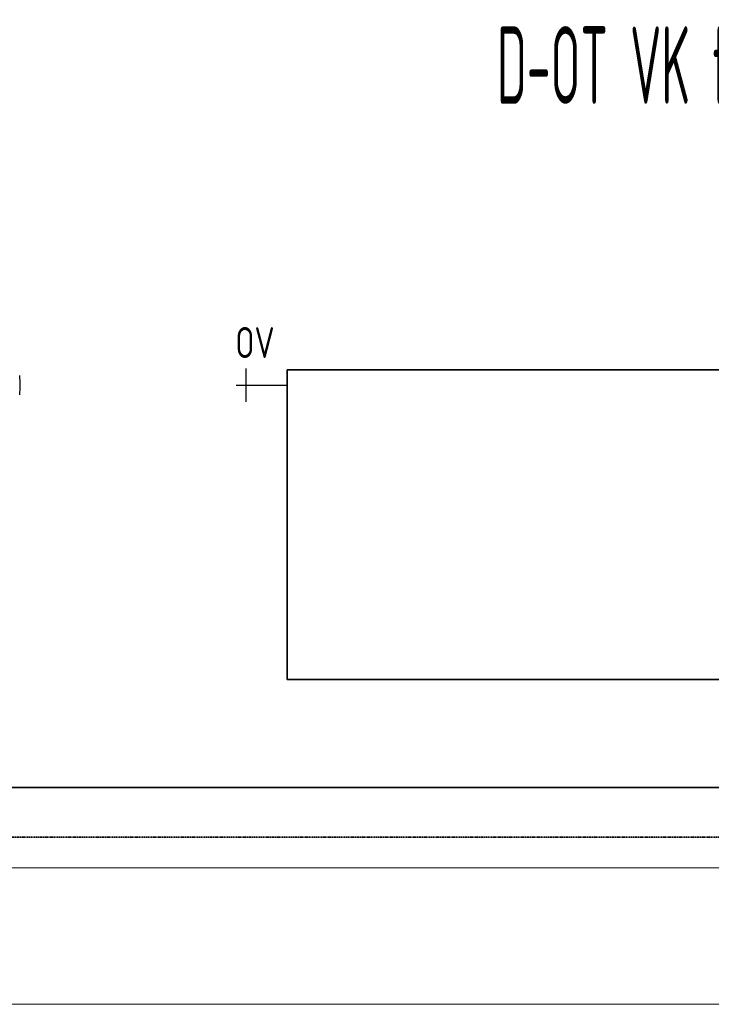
# Model space of a CAD drawing. Header units: millimetres. Extents: x 17747 to 112039, y -74980 to 446921.
# Tile 21 of 256: x 30962 to 32078, y -74980 to -73391. Entities that reach past the tile are written whole.
import ezdxf
from ezdxf.enums import TextEntityAlignment as Align

# ---------------------------------------------------------------- set-up
doc = ezdxf.new("R2010")
doc.units = ezdxf.units.MM
doc.linetypes.add('phl_thick', pattern=[0])
doc.linetypes.add('VERDECKT', pattern=[9.525, 6.35, -3.175])
for name, color, linetype, lineweight in [('JS_VYT_POPIS - OBECNĚ', 7, 'Continuous', 5), ('UT_SCHÉMA_POPIS', 7, 'VERDECKT', 5), ('UT_SCHÉMA_PŘÍVOD', 10, 'Continuous', 35), ('UT_SCHÉMA_SYMBOLY', 7, 'Continuous', 25), ('UT_SCHÉMA_ZPÁTEČKA', 172, 'VERDECKT', 35), ('UT_ZAŘÍZENÍ - OT', 3, 'Continuous', 35), ('VZT_50 POPIS - OBECNE', 7, 'Continuous', 5)]:
    doc.layers.add(name, color=color, linetype=linetype, lineweight=lineweight)
doc.styles.add('ISO 2.5', font='isocp.shx', dxfattribs={"width": 0.8, "height": 2.5})
doc.styles.add('VZT_POPIS', font='isocp.shx', dxfattribs={"width": 0.6, "height": 125})

msp = doc.modelspace()

# ---------------------------------------------------------------- linework, layer by layer
at = {"color": 0, "linetype": 'Continuous'}
msp.add_arc((30850.7, -73981.1), 112, 352.094, 7.906, dxfattribs=at)
at = {"layer": 'UT_SCHÉMA_PŘÍVOD'}
msp.add_line((33693.1, -74630.3), (29168.1, -74630.3), dxfattribs=at)
at = {"layer": 'UT_SCHÉMA_SYMBOLY'}
for p, q in [((31327.2, -74008.1), (31327.2, -73954.1)), ((31311.2, -73981.1), (31393.1, -73981.1))]:
    msp.add_line(p, q, dxfattribs=at)
at = {"layer": 'UT_SCHÉMA_ZPÁTEČKA', "ltscale": 0.3}
msp.add_line((33773.1, -74710.3), (28618.1, -74710.3), dxfattribs=at)
at = {"layer": 'UT_ZAŘÍZENÍ - OT', "linetype": 'Continuous'}
for p, q in [((33193.1, -73956.1), (31393.1, -73956.1)), ((31393.1, -73956.1), (31393.1, -74456.1)), ((31393.1, -74456.1), (33193.1, -74456.1))]:
    msp.add_line(p, q, dxfattribs=at)
at = {"layer": 'VZT_50 POPIS - OBECNE', "linetype": 'phl_thick'}
for p, q in [((28093.1, -74760.3), (56168, -74760.3)), ((28093.1, -74980.3), (56168, -74980.3))]:
    msp.add_line(p, q, dxfattribs=at)

# ---------------------------------------------------------------- texts
at = {"layer": 'JS_VYT_POPIS - OBECNĚ', "style": 'VZT_POPIS', "width": 0.5}
msp.add_text('D-OT VK typ 20 - 1800*500 mm', height=125, dxfattribs=at).set_placement((32293.1, -73464.5), align=Align.MIDDLE_CENTER)
at = {"layer": 'UT_SCHÉMA_POPIS', "style": 'ISO 2.5', "width": 0.8}
msp.add_text('OV', height=50, dxfattribs=at).set_placement((31309.7, -73912.3), align=Align.MIDDLE_LEFT)

doc.saveas('drawing.dxf')
